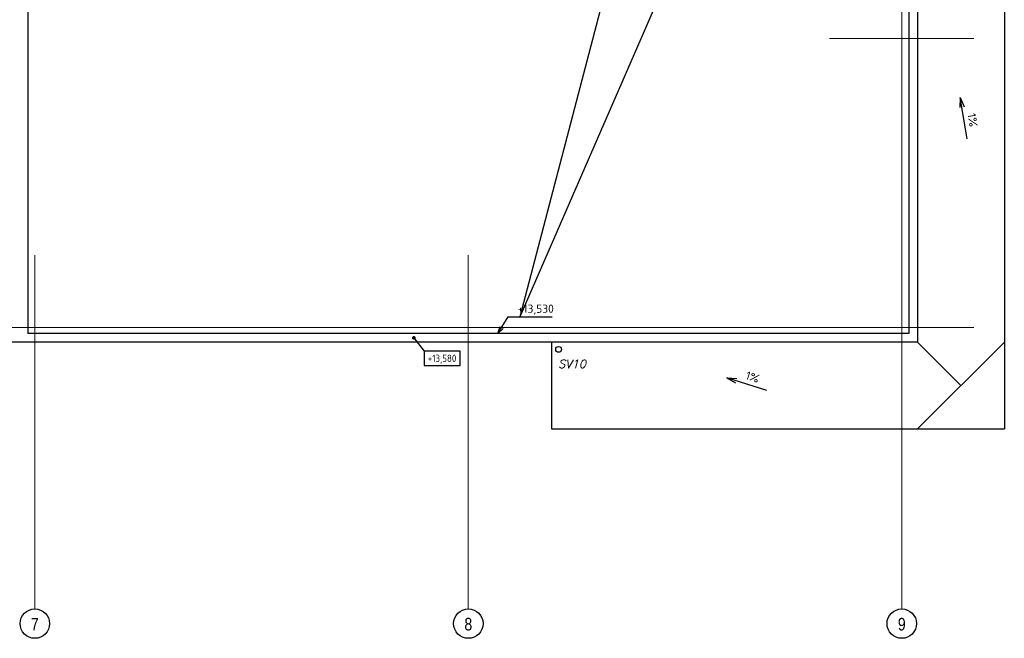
# Model space of a CAD drawing. Header units: millimetres. Extents: x -102634 to 407724, y -68883 to 155589.
# Tile 53 of 80: x 211537 to 225167, y 54651 to 63219. Entities that reach past the tile are written whole.
import ezdxf
from ezdxf.enums import TextEntityAlignment as Align
from ezdxf.lldxf.tags import DXFTag

# ---------------------------------------------------------------- set-up
doc = ezdxf.new("R2010")
doc.units = ezdxf.units.MM
doc.header["$LTSCALE"] = 20
doc.layers.add('CKKOTY_VYS', color=8, linetype='Continuous', lineweight=25, plot=False)
for name, color, linetype, lineweight in [('CKRASTR', 7, 'DASHDOT', 18), ('CKRASTR_POPIS', 9, 'Continuous', 25), ('CKSTENY_PODROVINOU', 7, 'Continuous', 25), ('CKSTRECHA_PODROVINOU', 7, 'Continuous', 25), ('CKTEXTY_MALE', 8, 'Continuous', 18), ('pohledy', 7, 'Continuous', 25)]:
    doc.layers.add(name, color=color, linetype=linetype, lineweight=lineweight)
doc.styles.add('Arial', font='arial.ttf', dxfattribs={"width": 0.8})
doc.styles.add('ISO', font='isocp.shx')
doc.styles.add('KURZIVA', font='italic__.ttf')
doc.styles.get("Standard").update_dxf_attribs({"font": 'isocpeur.ttf'})
tags = doc.linetypes.add('DASHDOT', pattern=[25.4, 12.7, -6.35, 0, -6.35]).pattern_tags.tags
tags[10:11] = [DXFTag(74, 4), DXFTag(75, 0), DXFTag(340, '0'), DXFTag(46, 0.0), DXFTag(50, 0.0), DXFTag(44, 0.0), DXFTag(45, 0.0)]
tags[8:9] = [DXFTag(74, 4), DXFTag(75, 0), DXFTag(340, '0'), DXFTag(46, 0.0), DXFTag(50, 0.0), DXFTag(44, 0.0), DXFTag(45, 0.0)]
tags[6:7] = [DXFTag(74, 4), DXFTag(75, 0), DXFTag(340, '0'), DXFTag(46, 0.0), DXFTag(50, 0.0), DXFTag(44, 0.0), DXFTag(45, 0.0)]
tags[4:5] = [DXFTag(74, 4), DXFTag(75, 0), DXFTag(340, '0'), DXFTag(46, 0.0), DXFTag(50, 0.0), DXFTag(44, 0.0), DXFTag(45, 0.0)]
tags = doc.linetypes.add('DOT', pattern=[6.35, 0, -6.35]).pattern_tags.tags
tags[6:7] = [DXFTag(74, 4), DXFTag(75, 0), DXFTag(340, '0'), DXFTag(46, 0.0), DXFTag(50, 0.0), DXFTag(44, 0.0), DXFTag(45, 0.0)]
tags[4:5] = [DXFTag(74, 4), DXFTag(75, 0), DXFTag(340, '0'), DXFTag(46, 0.0), DXFTag(50, 0.0), DXFTag(44, 0.0), DXFTag(45, 0.0)]
doc.dimstyles.new('CADKON', dxfattribs={"dimscale": 100, "dimtxt": 2.2, "dimasz": 2.5, "dimexe": 1.8, "dimexo": 5, "dimgap": 0.6, "dimtad": 1, "dimtoh": 1, "dimdsep": 46, "dimtxsty": 'Standard', "dimblk": 'OBLIQUE', "dimcen": 0.09, "dimclrd": 256, "dimclre": 256, "dimclrt": 256, "dimadec": 1, "dimazin": 2, "dimtfac": 1, "dimtdec": 4, "dimtofl": 0, "dimtmove": 2, "dimatfit": 3, "dimfxl": 1, "dimtolj": 1, "dimtzin": 0, "dimarcsym": 0})
doc.dimstyles.new('CADKON$7', dxfattribs={"dimscale": 100, "dimtxt": 2.5, "dimasz": 2.5, "dimexe": 1.8, "dimexo": 5, "dimgap": 0.6, "dimtad": 1, "dimrnd": 1, "dimtxsty": 'Standard', "dimblk1": 'OBLIQUE', "dimblk2": 'OBLIQUE', "dimsah": 1, "dimcen": 2.5, "dimadec": 1, "dimazin": 2, "dimtfac": 1, "dimtdec": 4, "dimtix": 1, "dimtmove": 0, "dimatfit": 3, "dimldrblk": 'DOTSMALL', "dimfxl": 5, "dimfxlon": 1, "dimtfill": 1, "dimtolj": 1, "dimarcsym": 0})

# ---------------------------------------------------------------- blocks, each defined once
blk = doc.blocks.new('_OBLIQUE')
at = {"color": 0, "linetype": 'ByBlock', "transparency": 33554687}
blk.add_line((-0.5, -0.5), (0.5, 0.5), dxfattribs=at)
blk = doc.blocks.new('*U636')
at = {"color": 0, "linetype": 'ByBlock', "lineweight": -2}
blk.add_lwpolyline([(-5, -2), (5, -2), (5, 2), (-5, 2), (-5, -2)], dxfattribs=at)

msp = doc.modelspace()

# ---------------------------------------------------------------- linework, layer by layer
at = {"layer": 'CKRASTR'}
for p, q in [((223747, 55059), (223747, 91958)), ((222747, 62958), (224747, 62958)), ((211747, 55059), (211747, 59958)), ((217747, 55059), (217747, 59958)), ((201816, 58958), (224747, 58958))]:
    msp.add_line(p, q, dxfattribs=at)
at = {"layer": 'CKRASTR_POPIS'}
for centre in [(211747, 54855), (217747, 54855), (223747, 54855)]:
    msp.add_circle(centre, 204, dxfattribs=at)
at = {"layer": 'CKSTENY_PODROVINOU'}
msp.add_line((218897, 58753), (218897, 57553), dxfattribs=at)
at = {"layer": 'CKSTRECHA_PODROVINOU'}
for p, q in [((211652, 68708), (211652, 58873)), ((223847, 68708), (223847, 58873)), ((223967, 68708), (223967, 58753)), ((225167, 67458), (225167, 58753)), ((224556, 62142), (224549, 62002)), ((224653, 61568), (224556, 62142)), ((224556, 62142), (224609, 62012)), ((223967, 58753), (207027, 58753)), ((223847, 58873), (211652, 58873)), ((224567, 58153), (223967, 58753)), ((223967, 57553), (225167, 58753)), ((221880, 58084), (221326, 58261)), ((221326, 58261), (221447, 58190)), ((221326, 58261), (221466, 58248)), ((218897, 57553), (223967, 57553))]:
    msp.add_line(p, q, dxfattribs=at)
at = {"layer": 'CKSTRECHA_PODROVINOU', "linetype": 'DOT'}
for p in [(225167, 58753), (223967, 57553)]:
    msp.add_line(p, (225167, 57553), dxfattribs=at)
at = {"layer": 'pohledy'}
msp.add_circle((218997, 58653), 40, dxfattribs=at)

# ---------------------------------------------------------------- block references
at = {"layer": 'CKKOTY_VYS'}
ref = msp.add_blockref('*U636', (217384, 58529), dxfattribs=dict(at, xscale=50, yscale=50, zscale=50))
ref.add_attrib('Výška', '+13,580', dxfattribs={"layer": '0', "color": 0, "linetype": 'ByBlock', "lineweight": -2, "height": 100, "style": 'ISO'}).set_placement((217384, 58529), align=Align.MIDDLE_CENTER)

# ---------------------------------------------------------------- texts
at = {"layer": 'CKRASTR_POPIS', "style": 'Arial', "width": 0.8}
for s, p in [('7', (211747, 54847)), ('8', (217747, 54847)), ('9', (223747, 54847))]:
    msp.add_text(s, height=175, dxfattribs=at).set_placement(p, align=Align.MIDDLE)
at = {"layer": 'CKTEXTY_MALE'}
for rotation, p in [(279.5868, (224656, 61912)), (342.3245, (221576, 58244))]:
    msp.add_text('1%', height=115, rotation=rotation, dxfattribs=at).set_placement(p)
at = {"layer": 'CKTEXTY_MALE', "style": 'KURZIVA'}
msp.add_text('SV10', height=115, dxfattribs=at).set_placement((218991, 58395))
at = {"layer": 'CKTEXTY_MALE', "insert": (218431, 59132), "char_height": 115, "attachment_point": 7}
msp.add_mtext('+13,530', dxfattribs=at)

# ---------------------------------------------------------------- leaders
at = {"layer": 'CKKOTY_VYS'}
msp.add_leader([(216993, 58813), (217134, 58629)], dimstyle='CADKON', override={"dimscale": 50, "dimasz": 1, "dimldrblk": 'Dot'}, dxfattribs=at)
at = {"layer": 'CKTEXTY_MALE'}
for points in [[(223913, 79958), (218461, 59102)], [(223917, 71653), (218461, 59102)]]:
    msp.add_leader(points, dimstyle='CADKON$7', override={"dimscale": 50, "dimtxt": 2.3, "dimasz": 2, "dimldrblk": 'Open30'}, dxfattribs=at)
at = {"layer": 'CKTEXTY_MALE', "annotation_type": 0, "has_hookline": 1, "hookline_direction": 0, "text_width": 477}
msp.add_leader([(218156, 58873), (218301, 59102), (218401, 59102)], dimstyle='CADKON$7', override={"dimscale": 50, "dimtxt": 2.3, "dimasz": 2, "dimldrblk": 'Open30'}, dxfattribs=at)

doc.saveas('drawing.dxf')
